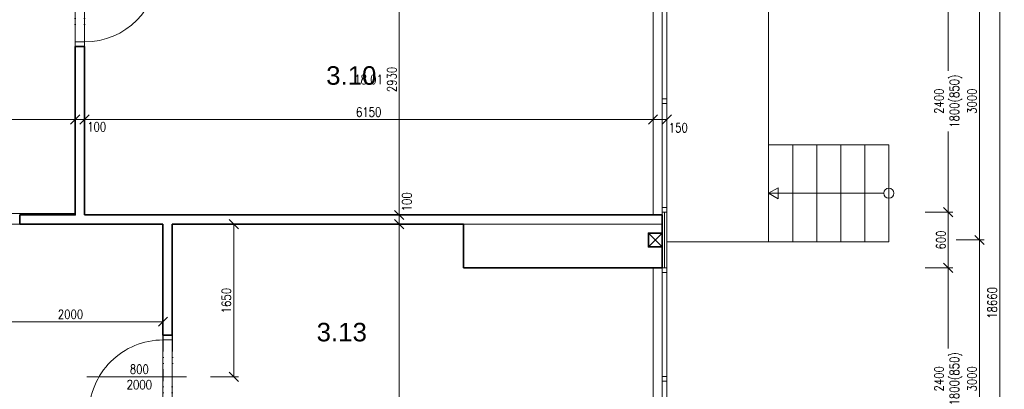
# Model space of a CAD drawing. Header units: millimetres. Extents: x -485339 to 350584, y -1189936 to 0.
# Tile 241 of 256: x -66725 to -56076, y -694733 to -690738. Entities that reach past the tile are written whole.
import ezdxf
from ezdxf.enums import TextEntityAlignment as Align

# ---------------------------------------------------------------- set-up
doc = ezdxf.new("R2010")
doc.units = ezdxf.units.MM
doc.header["$LTSCALE"] = 10
doc.linetypes.add('DĚLICÍ2', pattern=[15.875, 6.35, -3.175, 0, -3.175, 0, -3.175])
doc.layers.get('Defpoints').update_dxf_attribs({"color": 201})
for name, color, linetype, lineweight, true_color in [('BOUR_DVEŘE', 7, 'Continuous', 18, 0xdba400), ('BOUR_OBV.PLÁŠT', 7, 'Continuous', 18, 0xdba400), ('BOUR_OKNA', 7, 'Continuous', 18, 0xdba400)]:
    doc.layers.add(name, color=color, linetype=linetype, lineweight=lineweight, true_color=true_color)
for name, color, linetype, lineweight in [('St__otvory_dveře', 40, 'Continuous', 18), ('St_kóty', 132, 'Continuous', 18), ('St_lehký obvodový plášť', 152, 'Continuous', 18), ('St_plocha_místnosti', 250, 'Continuous', 18), ('St_popis_otvory', 40, 'Continuous', 18), ('St_sloupy_opláštění_půdorys', 25, 'Continuous', 35), ('St_čáry_obrys', 5, 'Continuous', 35), ('St_čáry_plné', 250, 'Continuous', 18)]:
    doc.layers.add(name, color=color, linetype=linetype, lineweight=lineweight)
doc.layers.add('St_plocha_místn', color=140, linetype='Continuous', lineweight=18, plot=False)
doc.styles.add('Andy', font='arial.ttf')
doc.styles.get("Standard").update_dxf_attribs({"font": 'simplex.shx', "width": 0.8})
doc.linetypes.add('ZIGZAG', pattern='A,0.00254,-5.08,[131,ltypeshp.shx,S=5.08,R=0,X=-5.08,Y=0],-10.16,[131,ltypeshp.shx,S=5.08,R=180,X=5.08,Y=0],-5.08', length=20.32254)
doc.dimstyles.new('stavebníM50 vnitřní', dxfattribs={"dimtxt": 100, "dimasz": 100, "dimexe": 50, "dimexo": 100, "dimgap": 30, "dimtad": 1, "dimdec": 0, "dimtxsty": 'Standard', "dimblk": 'OBLIQUE', "dimcen": 2.5, "dimclrd": 256, "dimclre": 256, "dimclrt": 256, "dimadec": 0, "dimazin": 0, "dimtfac": 1, "dimtdec": 0, "dimtmove": 2, "dimatfit": 2, "dimldrblk": 'OBLIQUE', "dimfxl": 250, "dimfxlon": 1, "dimlwd": -1, "dimlwe": -1, "dimarcsym": 0})

# ---------------------------------------------------------------- blocks, each defined once
blk = doc.blocks.new('G$C9C144299')
at = {"layer": 'St_lehký obvodový plášť', "color": 0, "ltscale": 2}
for points in [[(0, -50), (2400, -50), (2400, 0), (0, 0)], [(0, -50), (0, -50), (0, 0), (0, 0)], [(0, -50), (0, -50), (0, 0), (0, 0)], [(0, -50), (50, -50), (50, 0), (0, 0)], [(1225, -50), (1175, -50), (1175, 0), (1225, 0)], [(2400, -50), (2350, -50), (2350, 0), (2400, 0)]]:
    blk.add_lwpolyline(points, close=True, dxfattribs=at)
blk = doc.blocks.new('G$CC1796412')
at = {"layer": 'St__otvory_dveře', "color": 0, "ltscale": 2}
blk.add_lwpolyline([(850, 1), (850, 801)], dxfattribs=at)
at = {"layer": 'St__otvory_dveře', "ltscale": 2}
for points in [[(50, 0), (0, 0), (0, -100), (50, -100)], [(900, 1), (850, 1), (850, -99), (900, -99)]]:
    blk.add_lwpolyline(points, close=True, dxfattribs=at)
at = {"layer": 'St__otvory_dveře', "linetype": 'DĚLICÍ2', "ltscale": 2}
for points in [[(50, 0), (850, 1)], [(50, -100), (850, -99)]]:
    blk.add_lwpolyline(points, dxfattribs=at)
at = {"layer": 'St__otvory_dveře', "color": 0, "ltscale": 2}
blk.add_arc((850, 1), 800, 90, 180, dxfattribs=at)
blk = doc.blocks.new('G$CBB62DE26')
at = {"layer": 'St_sloupy_opláštění_půdorys', "color": 0, "ltscale": 2}
blk.add_lwpolyline([(-75, -150), (75, -150), (75, 0), (-75, 0)], close=True, dxfattribs=at)
for points in [[(-75, 0), (75, -150)], [(75, 0), (-75, -150)]]:
    blk.add_lwpolyline(points, dxfattribs=at)
blk = doc.blocks.new('_OBLIQUE')
at = {"color": 0, "linetype": 'ByBlock'}
blk.add_line((-0.5, -0.5), (0.5, 0.5), dxfattribs=at)
blk = doc.blocks.new('*D5170')
at = {"layer": 'Defpoints', "color": 0}
for p in [(-66125, -691817), (-70355, -692049), (-66125, -692849)]:
    blk.add_point(p, dxfattribs=at)
at = {"layer": 'St_kóty'}
for p, q in [((-70355, -691949), (-70355, -691767)), ((-70355, -691817), (-66125, -691817)), ((-66125, -692067), (-66125, -691767))]:
    blk.add_line(p, q, dxfattribs=at)
at = {"layer": 'St_kóty', "linetype": 'ByBlock', "xscale": 100, "yscale": 100, "zscale": 100, "rotation": 180}
blk.add_blockref('_OBLIQUE', (-70355, -691817), dxfattribs=at)
at = {"layer": 'St_kóty', "linetype": 'ByBlock', "xscale": 100, "yscale": 100, "zscale": 100}
blk.add_blockref('_OBLIQUE', (-66125, -691817), dxfattribs=at)
at = {"layer": 'St_kóty', "insert": (-68379, -691720), "char_height": 100, "attachment_point": 5}
blk.add_mtext('4230', dxfattribs=at)
blk = doc.blocks.new('*D5171')
at = {"layer": 'Defpoints', "color": 0}
for p in [(-66025, -691817), (-66125, -692849), (-66025, -692849)]:
    blk.add_point(p, dxfattribs=at)
at = {"layer": 'St_kóty'}
for p, q in [((-66125, -692067), (-66125, -691767)), ((-66125, -691817), (-66025, -691817)), ((-66025, -692067), (-66025, -691767))]:
    blk.add_line(p, q, dxfattribs=at)
at = {"layer": 'St_kóty', "linetype": 'ByBlock', "xscale": 100, "yscale": 100, "zscale": 100, "rotation": 180}
blk.add_blockref('_OBLIQUE', (-66125, -691817), dxfattribs=at)
at = {"layer": 'St_kóty', "linetype": 'ByBlock', "xscale": 100, "yscale": 100, "zscale": 100}
blk.add_blockref('_OBLIQUE', (-66025, -691817), dxfattribs=at)
at = {"layer": 'St_kóty', "insert": (-65892, -691896), "char_height": 100, "attachment_point": 5}
blk.add_mtext('100', dxfattribs=at)
blk = doc.blocks.new('*D5172')
at = {"layer": 'Defpoints', "color": 0}
for p in [(-59875, -691817), (-66025, -692849), (-59875, -692849)]:
    blk.add_point(p, dxfattribs=at)
at = {"layer": 'St_kóty'}
for p, q in [((-66025, -692067), (-66025, -691767)), ((-66025, -691817), (-59875, -691817)), ((-59875, -692067), (-59875, -691767))]:
    blk.add_line(p, q, dxfattribs=at)
at = {"layer": 'St_kóty', "linetype": 'ByBlock', "xscale": 100, "yscale": 100, "zscale": 100, "rotation": 180}
blk.add_blockref('_OBLIQUE', (-66025, -691817), dxfattribs=at)
at = {"layer": 'St_kóty', "linetype": 'ByBlock', "xscale": 100, "yscale": 100, "zscale": 100}
blk.add_blockref('_OBLIQUE', (-59875, -691817), dxfattribs=at)
at = {"layer": 'St_kóty', "insert": (-62950, -691737), "char_height": 100, "attachment_point": 5}
blk.add_mtext('6150', dxfattribs=at)
blk = doc.blocks.new('*D5173')
at = {"layer": 'Defpoints', "color": 0}
for p in [(-59725, -691817), (-59725, -692819), (-59875, -692849)]:
    blk.add_point(p, dxfattribs=at)
at = {"layer": 'St_kóty'}
for p, q in [((-59875, -692067), (-59875, -691767)), ((-59875, -691817), (-59725, -691817)), ((-59725, -692067), (-59725, -691767))]:
    blk.add_line(p, q, dxfattribs=at)
at = {"layer": 'St_kóty', "linetype": 'ByBlock', "xscale": 100, "yscale": 100, "zscale": 100, "rotation": 180}
blk.add_blockref('_OBLIQUE', (-59875, -691817), dxfattribs=at)
at = {"layer": 'St_kóty', "linetype": 'ByBlock', "xscale": 100, "yscale": 100, "zscale": 100}
blk.add_blockref('_OBLIQUE', (-59725, -691817), dxfattribs=at)
at = {"layer": 'St_kóty', "insert": (-59602, -691906), "char_height": 100, "attachment_point": 5}
blk.add_mtext('150', dxfattribs=at)
blk = doc.blocks.new('*D5205')
at = {"layer": 'Defpoints', "color": 0}
for p in [(-62620, -692949), (-61923, -692949), (-61925, -699319)]:
    blk.add_point(p, dxfattribs=at)
at = {"layer": 'St_kóty'}
for p, q in [((-62370, -692949), (-62670, -692949)), ((-62620, -699319), (-62620, -692949)), ((-62370, -699319), (-62670, -699319))]:
    blk.add_line(p, q, dxfattribs=at)
at = {"layer": 'St_kóty', "linetype": 'ByBlock', "xscale": 100, "yscale": 100, "zscale": 100}
for p, rotation in [((-62620, -692949), 90), ((-62620, -699319), 270)]:
    blk.add_blockref('_OBLIQUE', p, dxfattribs=dict(at, rotation=rotation))
at = {"layer": 'St_kóty', "insert": (-62700, -696134), "char_height": 100, "attachment_point": 5, "rotation": 90}
blk.add_mtext('6370', dxfattribs=at)
blk = doc.blocks.new('*D5206')
at = {"layer": 'Defpoints', "color": 0}
for p in [(-62620, -692849), (-61923, -692849), (-61923, -692949)]:
    blk.add_point(p, dxfattribs=at)
at = {"layer": 'St_kóty'}
for p, q in [((-62370, -692849), (-62670, -692849)), ((-62620, -692949), (-62620, -692849)), ((-62370, -692949), (-62670, -692949))]:
    blk.add_line(p, q, dxfattribs=at)
at = {"layer": 'St_kóty', "linetype": 'ByBlock', "xscale": 100, "yscale": 100, "zscale": 100}
for p, rotation in [((-62620, -692849), 90), ((-62620, -692949), 270)]:
    blk.add_blockref('_OBLIQUE', p, dxfattribs=dict(at, rotation=rotation))
at = {"layer": 'St_kóty', "insert": (-62538, -692706), "char_height": 100, "attachment_point": 5, "rotation": 90}
blk.add_mtext('100', dxfattribs=at)
blk = doc.blocks.new('*D5207')
at = {"layer": 'Defpoints', "color": 0}
for p in [(-62620, -689919), (-61923, -689919), (-61923, -692849)]:
    blk.add_point(p, dxfattribs=at)
at = {"layer": 'St_kóty'}
for p, q in [((-62370, -689919), (-62670, -689919)), ((-62620, -692849), (-62620, -689919)), ((-62370, -692849), (-62670, -692849))]:
    blk.add_line(p, q, dxfattribs=at)
at = {"layer": 'St_kóty', "linetype": 'ByBlock', "xscale": 100, "yscale": 100, "zscale": 100}
for p, rotation in [((-62620, -689919), 90), ((-62620, -692849), 270)]:
    blk.add_blockref('_OBLIQUE', p, dxfattribs=dict(at, rotation=rotation))
at = {"layer": 'St_kóty', "insert": (-62700, -691384), "char_height": 100, "attachment_point": 5, "rotation": 90}
blk.add_mtext('2930', dxfattribs=at)
blk = doc.blocks.new('*D5211')
at = {"layer": 'Defpoints', "color": 0}
for p in [(-64920, -692949), (-64410, -692949), (-64920, -694599)]:
    blk.add_point(p, dxfattribs=at)
at = {"layer": 'St_kóty'}
for p, q in [((-64660, -692949), (-64360, -692949)), ((-64410, -694599), (-64410, -692949)), ((-64660, -694599), (-64360, -694599))]:
    blk.add_line(p, q, dxfattribs=at)
at = {"layer": 'St_kóty', "linetype": 'ByBlock', "xscale": 100, "yscale": 100, "zscale": 100}
for p, rotation in [((-64410, -692949), 90), ((-64410, -694599), 270)]:
    blk.add_blockref('_OBLIQUE', p, dxfattribs=dict(at, rotation=rotation))
at = {"layer": 'St_kóty', "insert": (-64490, -693774), "char_height": 100, "attachment_point": 5, "rotation": 90}
blk.add_mtext('1650', dxfattribs=at)
blk = doc.blocks.new('*D5212')
at = {"layer": 'Defpoints', "color": 0}
for p in [(-67175, -693817), (-65175, -693817), (-65175, -694002)]:
    blk.add_point(p, dxfattribs=at)
at = {"layer": 'St_kóty'}
for p, q in [((-67175, -693917), (-67175, -694052)), ((-65175, -693917), (-65175, -694052)), ((-67175, -694002), (-65175, -694002))]:
    blk.add_line(p, q, dxfattribs=at)
at = {"layer": 'St_kóty', "linetype": 'ByBlock', "xscale": 100, "yscale": 100, "zscale": 100, "rotation": 180}
blk.add_blockref('_OBLIQUE', (-67175, -694002), dxfattribs=at)
at = {"layer": 'St_kóty', "linetype": 'ByBlock', "xscale": 100, "yscale": 100, "zscale": 100}
blk.add_blockref('_OBLIQUE', (-65175, -694002), dxfattribs=at)
at = {"layer": 'St_kóty', "insert": (-66175, -693922), "char_height": 100, "attachment_point": 5}
blk.add_mtext('2000', dxfattribs=at)
blk = doc.blocks.new('*D5220')
at = {"layer": 'Defpoints', "color": 0}
for p in [(-58903, -690419), (-58903, -692819), (-56682, -692819)]:
    blk.add_point(p, dxfattribs=at)
at = {"layer": 'St_kóty'}
for p, q in [((-56932, -690419), (-56632, -690419)), ((-56682, -690419), (-56682, -691290)), ((-56682, -692819), (-56682, -691948)), ((-56932, -692819), (-56632, -692819))]:
    blk.add_line(p, q, dxfattribs=at)
at = {"layer": 'St_kóty', "linetype": 'ByBlock', "xscale": 100, "yscale": 100, "zscale": 100}
for p, rotation in [((-56682, -690419), 90), ((-56682, -692819), 270)]:
    blk.add_blockref('_OBLIQUE', p, dxfattribs=dict(at, rotation=rotation))
at = {"layer": 'St_kóty', "insert": (-56682, -691619), "char_height": 100, "attachment_point": 5, "rotation": 90}
blk.add_mtext('2400\\P1800(850)', dxfattribs=at)
blk = doc.blocks.new('*D5221')
at = {"layer": 'Defpoints', "color": 0}
for p in [(-58903, -692819), (-58903, -693419), (-56682, -693419)]:
    blk.add_point(p, dxfattribs=at)
at = {"layer": 'St_kóty'}
for p, q in [((-56932, -692819), (-56632, -692819)), ((-56682, -692819), (-56682, -693419)), ((-56932, -693419), (-56632, -693419))]:
    blk.add_line(p, q, dxfattribs=at)
at = {"layer": 'St_kóty', "linetype": 'ByBlock', "xscale": 100, "yscale": 100, "zscale": 100}
for p, rotation in [((-56682, -692819), 90), ((-56682, -693419), 270)]:
    blk.add_blockref('_OBLIQUE', p, dxfattribs=dict(at, rotation=rotation))
at = {"layer": 'St_kóty', "insert": (-56762, -693119), "char_height": 100, "attachment_point": 5, "rotation": 90}
blk.add_mtext('600', dxfattribs=at)
blk = doc.blocks.new('*D5231')
at = {"layer": 'Defpoints', "color": 0}
for p in [(-58903, -693419), (-59750, -695819), (-56682, -695819)]:
    blk.add_point(p, dxfattribs=at)
at = {"layer": 'St_kóty'}
for p, q in [((-56932, -693419), (-56632, -693419)), ((-56682, -693419), (-56682, -694290)), ((-56682, -695819), (-56682, -694948)), ((-56932, -695819), (-56632, -695819))]:
    blk.add_line(p, q, dxfattribs=at)
at = {"layer": 'St_kóty', "linetype": 'ByBlock', "xscale": 100, "yscale": 100, "zscale": 100}
for p, rotation in [((-56682, -693419), 90), ((-56682, -695819), 270)]:
    blk.add_blockref('_OBLIQUE', p, dxfattribs=dict(at, rotation=rotation))
at = {"layer": 'St_kóty', "insert": (-56682, -694619), "char_height": 100, "attachment_point": 5, "rotation": 90}
blk.add_mtext('2400\\P1800(850)', dxfattribs=at)
blk = doc.blocks.new('*D5237')
at = {"layer": 'Defpoints', "color": 0}
for p in [(-59925, -690119), (-59925, -693119), (-56345, -693119)]:
    blk.add_point(p, dxfattribs=at)
at = {"layer": 'St_kóty'}
for p, q in [((-56595, -690119), (-56295, -690119)), ((-56345, -690119), (-56345, -693119)), ((-56595, -693119), (-56295, -693119))]:
    blk.add_line(p, q, dxfattribs=at)
at = {"layer": 'St_kóty', "linetype": 'ByBlock', "xscale": 100, "yscale": 100, "zscale": 100}
for p, rotation in [((-56345, -690119), 90), ((-56345, -693119), 270)]:
    blk.add_blockref('_OBLIQUE', p, dxfattribs=dict(at, rotation=rotation))
at = {"layer": 'St_kóty', "insert": (-56425, -691619), "char_height": 100, "attachment_point": 5, "rotation": 90}
blk.add_mtext('3000', dxfattribs=at)
blk = doc.blocks.new('*D5238')
at = {"layer": 'Defpoints', "color": 0}
for p in [(-59925, -693119), (-59925, -696119), (-56345, -696119)]:
    blk.add_point(p, dxfattribs=at)
at = {"layer": 'St_kóty'}
for p, q in [((-56595, -693119), (-56295, -693119)), ((-56345, -693119), (-56345, -696119)), ((-56595, -696119), (-56295, -696119))]:
    blk.add_line(p, q, dxfattribs=at)
at = {"layer": 'St_kóty', "linetype": 'ByBlock', "xscale": 100, "yscale": 100, "zscale": 100}
for p, rotation in [((-56345, -693119), 90), ((-56345, -696119), 270)]:
    blk.add_blockref('_OBLIQUE', p, dxfattribs=dict(at, rotation=rotation))
at = {"layer": 'St_kóty', "insert": (-56425, -694619), "char_height": 100, "attachment_point": 5, "rotation": 90}
blk.add_mtext('3000', dxfattribs=at)
blk = doc.blocks.new('*D5243')
at = {"layer": 'Defpoints', "color": 0}
for p in [(-59725, -684469), (-56126, -684469), (-59725, -703129)]:
    blk.add_point(p, dxfattribs=at)
at = {"layer": 'St_kóty'}
for p, q in [((-56376, -684469), (-56076, -684469)), ((-56126, -703129), (-56126, -684469)), ((-56376, -703129), (-56076, -703129))]:
    blk.add_line(p, q, dxfattribs=at)
at = {"layer": 'St_kóty', "linetype": 'ByBlock', "xscale": 100, "yscale": 100, "zscale": 100}
for p, rotation in [((-56126, -684469), 90), ((-56126, -703129), 270)]:
    blk.add_blockref('_OBLIQUE', p, dxfattribs=dict(at, rotation=rotation))
at = {"layer": 'St_kóty', "insert": (-56206, -693799), "char_height": 100, "attachment_point": 5, "rotation": 90}
blk.add_mtext('18660', dxfattribs=at)
blk = doc.blocks.new('*D5362')
at = {"layer": 'Defpoints', "color": 0}
for p in [(-59875, 0), (-59875, -727049), (-70355, -727118)]:
    blk.add_point(p, dxfattribs=at)
at = {"layer": 'St_kóty'}
for p, q in [((-59875, -726799), (-59875, -727099)), ((-70355, -727049), (-70355, -726999)), ((-70355, -727049), (-59875, -727049))]:
    blk.add_line(p, q, dxfattribs=at)
at = {"layer": 'St_kóty', "linetype": 'ByBlock', "xscale": 100, "yscale": 100, "zscale": 100, "rotation": 180}
blk.add_blockref('_OBLIQUE', (-70355, -727049), dxfattribs=at)
at = {"layer": 'St_kóty', "linetype": 'ByBlock', "xscale": 100, "yscale": 100, "zscale": 100}
blk.add_blockref('_OBLIQUE', (-59875, -727049), dxfattribs=at)
at = {"layer": 'St_kóty', "insert": (-65115, -726969), "char_height": 100, "attachment_point": 5}
blk.add_mtext('10480', dxfattribs=at)

msp = doc.modelspace()

# ---------------------------------------------------------------- linework, layer by layer
at = {"layer": 'BOUR_OBV.PLÁŠT', "ltscale": 2}
for points in [[(-59724.9, -693418.8), (-59724.9, -692818.8), (-59774.9, -692818.8), (-59774.9, -693418.8)], [(-59724.9, -693418.8), (-59724.9, -693418.8), (-59774.9, -693418.8), (-59774.9, -693418.8)], [(-59724.9, -693418.8), (-59724.9, -693418.8), (-59774.9, -693418.8), (-59774.9, -693418.8)]]:
    msp.add_lwpolyline(points, close=True, dxfattribs=at)
at = {"layer": 'BOUR_OBV.PLÁŠT', "linetype": 'ZIGZAG', "ltscale": 0.2}
msp.add_lwpolyline([(-59749.9, -693418.8), (-59749.9, -692818.8)], dxfattribs=at)
at = {"layer": 'St_plocha_místn'}
for points in [[(-70354.9, -692834.3), (-66124.9, -692834.3), (-66124.9, -687864.3), (-70354.9, -687864.3)], [(-66024.9, -692848.8), (-59873.3, -692848.8), (-59875.3, -690193.8), (-59924.9, -690193.8), (-59924.9, -690043.8), (-59873.3, -690043.8), (-59873.3, -689918.8), (-66024.9, -689918.8)], [(-68304.9, -692948.8), (-68304.9, -693448.8), (-70354.9, -693448.8), (-70354.9, -694988.8), (-67104.9, -694988.8), (-67104.9, -702978.8), (-65173.3, -702978.8), (-65175.3, -692948.8)], [(-61925.3, -699318.8), (-61925.3, -698848.8), (-59875.3, -698848.8), (-59875.3, -696193.8), (-59924.9, -696193.8), (-59924.9, -696043.8), (-59873.3, -696043.8), (-59873.3, -693418.8), (-61923.3, -693418.8), (-61923.3, -692948.8), (-65075.3, -692948.8), (-65075.3, -699318.8)]]:
    msp.add_lwpolyline(points, close=True, dxfattribs=at)
at = {"layer": 'St_popis_otvory'}
msp.add_lwpolyline([(-65999.6, -694598.8), (-64920.3, -694598.8)], dxfattribs=at)
at = {"layer": 'St_čáry_obrys', "ltscale": 2}
for p, q in [((-66024.9, -691028.8), (-66024.9, -692848.8)), ((-59774.9, -692848.8), (-66024.9, -692848.8)), ((-65175.3, -692948.8), (-66724.9, -692948.8)), ((-61923.3, -692948.8), (-65075.3, -692948.8)), ((-65075.3, -694148.8), (-65175.3, -694148.8))]:
    msp.add_line(p, q, dxfattribs=at)
for points in [[(-66124.9, -691028.8), (-66124.9, -692848.8), (-66724.9, -692848.8)], [(-66124.9, -691028.8), (-66024.9, -691028.8)], [(-66724.9, -692848.8), (-66724.9, -692948.8)], [(-59774.9, -693418.8), (-59774.9, -692848.8)], [(-65175.3, -692948.8), (-65175.3, -694148.8)], [(-65075.3, -692948.8), (-65075.3, -694148.8)], [(-61923.3, -692948.8), (-61923.3, -693418.8)], [(-61923.3, -693418.8), (-59774.9, -693418.8)]]:
    msp.add_lwpolyline(points, dxfattribs=at)
at = {"layer": 'St_čáry_plné', "ltscale": 2}
for points in [[(-59724.9, -693138.8), (-58624.9, -693138.8), (-58624.9, -684708.8)], [(-59875.3, -690193.8), (-59875.3, -692848.8)], [(-58624.9, -693138.8), (-58364.9, -693138.8), (-58364.9, -692088.8), (-58624.9, -692088.8)], [(-58364.9, -693138.8), (-58104.9, -693138.8), (-58104.9, -692088.8), (-58364.9, -692088.8)], [(-58104.9, -693138.8), (-57844.9, -693138.8), (-57844.9, -692088.8), (-58104.9, -692088.8)], [(-57844.9, -693138.8), (-57584.9, -693138.8), (-57584.9, -692088.8), (-57844.9, -692088.8)], [(-57584.9, -693138.8), (-57324.9, -693138.8), (-57324.9, -692088.8), (-57584.9, -692088.8)], [(-57379.5, -692613.8), (-58624.9, -692613.8)], [(-61923.3, -692948.8), (-59774.9, -692948.8)], [(-59873.3, -693418.8), (-59873.3, -696043.8)]]:
    msp.add_lwpolyline(points, dxfattribs=at)
msp.add_lwpolyline([(-58624.9, -692613.8), (-58523.4, -692672.4), (-58523.4, -692555.2)], close=True, dxfattribs=at)
msp.add_circle((-57324.9, -692613.8), 54.6, dxfattribs=at)

# ---------------------------------------------------------------- block references
at = {"layer": 'BOUR_DVEŘE', "ltscale": 2, "xscale": -1}
for p, rotation in [((-66024.9, -691028.8), 270), ((-65173.7, -694148.8), 89.99999999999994)]:
    msp.add_blockref('G$CC1796412', p, dxfattribs=dict(at, rotation=rotation))
at = {"layer": 'BOUR_OKNA', "ltscale": 2, "rotation": 90}
for p in [(-59774.9, -692818.8), (-59774.9, -695818.8)]:
    msp.add_blockref('G$C9C144299', p, dxfattribs=at)
at = {"layer": 'St_sloupy_opláštění_půdorys', "ltscale": 2, "rotation": 90}
msp.add_blockref('G$CBB62DE26', (-59924.9, -693118.8), dxfattribs=at)

# ---------------------------------------------------------------- texts
at = {"layer": 'St_plocha_místn', "width": 0.8}
msp.add_text('18.01', height=100, dxfattribs=at).set_placement((-62950.9, -691384.4), align=Align.MIDDLE_CENTER)
at = {"layer": 'St_plocha_místnosti', "ltscale": 2, "style": 'Andy'}
for s, p in [('3.10', (-63410.4, -691441)), ('3.13', (-63513.6, -694214.6))]:
    msp.add_text(s, height=200, dxfattribs=at).set_placement(p)
at = {"layer": 'St_popis_otvory', "insert": (-65431.1, -694598.8), "char_height": 100, "width": 1338.526, "attachment_point": 5}
msp.add_mtext('800\\P2000', dxfattribs=at)

# ---------------------------------------------------------------- dimensions: what is measured, and where the dimension line sits
at = {"layer": 'St_kóty'}
for base, p1, p2, picture, middle in [((-59875.3, -727049.1), (-70354.9, -727117.8), (-59875.3, 0), '*D5362', (-65115.1, -726969.1)), ((-59875.3, -691816.8), (-66024.9, -692848.8), (-59875.3, -692848.8), '*D5172', (-62950.1, -691736.8)), ((-65175.3, -694002.5), (-67174.9, -693816.9), (-65175.3, -693816.9), '*D5212', (-66175.1, -693922.5))]:
    dim = msp.add_linear_dim(base=base, p1=p1, p2=p2, dimstyle='stavebníM50 vnitřní', dxfattribs=at)
    dim.commit()
    dim.dimension.update_dxf_attribs({"geometry": picture, "text_midpoint": middle})
for base, p1, p2, picture, middle in [((-56126, -684468.8), (-59724.9, -703128.8), (-59724.9, -684468.8), '*D5243', (-56206, -693798.8)), ((-62619.9, -689918.8), (-61923.3, -692848.8), (-61923.3, -689918.8), '*D5207', (-62699.9, -691383.8)), ((-56345.3, -693118.8), (-59924.9, -690118.8), (-59924.9, -693118.8), '*D5237', (-56425.3, -691618.8)), ((-56682.1, -693418.8), (-58903.4, -692818.8), (-58903.4, -693418.8), '*D5221', (-56762.1, -693118.8)), ((-64409.5, -692948.8), (-64920.3, -694598.8), (-64920.3, -692948.8), '*D5211', (-64489.5, -693773.8)), ((-62619.9, -692948.8), (-61925.3, -699318.8), (-61923.3, -692948.8), '*D5205', (-62699.9, -696133.8)), ((-56345.3, -696118.8), (-59924.9, -693118.8), (-59924.9, -696118.8), '*D5238', (-56425.3, -694618.8))]:
    dim = msp.add_linear_dim(base=base, p1=p1, p2=p2, angle=90, dimstyle='stavebníM50 vnitřní', dxfattribs=at)
    dim.commit()
    dim.dimension.update_dxf_attribs({"geometry": picture, "text_midpoint": middle})
for base, p1, p2, picture, middle in [((-56682.1, -692818.8), (-58903.4, -690418.8), (-58903.4, -692818.8), '*D5220', (-56682.1, -691618.8)), ((-56682.1, -695818.8), (-58903.4, -693418.8), (-59749.9, -695818.8), '*D5231', (-56682.1, -694618.8))]:
    dim = msp.add_linear_dim(base=base, p1=p1, p2=p2, angle=90, text='<>\\P1800(850)', dimstyle='stavebníM50 vnitřní', override={"dimtxsty": 'Standard'}, dxfattribs=at)
    dim.commit()
    dim.dimension.update_dxf_attribs({"geometry": picture, "text_midpoint": middle, "dimtype": 160})
for base, p1, p2, picture, middle in [((-66124.9, -691816.8), (-70354.9, -692048.8), (-66124.9, -692848.8), '*D5170', (-68379.4, -691720.3)), ((-66024.9, -691816.8), (-66124.9, -692848.8), (-66024.9, -692848.8), '*D5171', (-65891.8, -691896)), ((-59724.9, -691816.8), (-59875.3, -692848.8), (-59724.9, -692818.8), '*D5173', (-59602, -691905.9))]:
    dim = msp.add_linear_dim(base=base, p1=p1, p2=p2, dimstyle='stavebníM50 vnitřní', dxfattribs=at)
    dim.commit()
    dim.dimension.update_dxf_attribs({"geometry": picture, "text_midpoint": middle, "dimtype": 160})
dim = msp.add_linear_dim(base=(-62619.9, -692848.8), p1=(-61923.3, -692948.8), p2=(-61923.3, -692848.8), angle=90, dimstyle='stavebníM50 vnitřní', dxfattribs=at)
dim.commit()
dim.dimension.update_dxf_attribs({"geometry": '*D5206', "text_midpoint": (-62537.8, -692705.9), "dimtype": 160})

doc.saveas('drawing.dxf')
